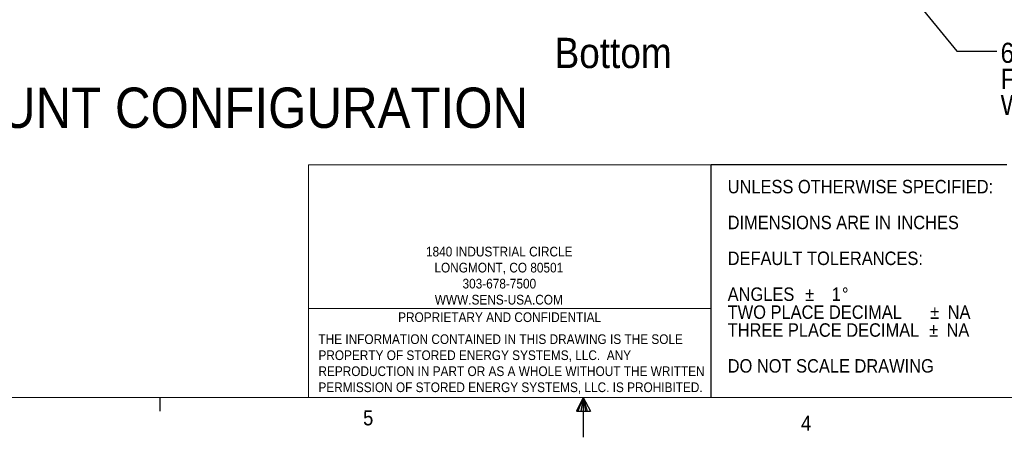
# Paper-space layout '2' of a CAD drawing. Header units: inches. Extents: x 1 to 109, y 1 to 85.
# Tile 6 of 71: x 38 to 68, y 1 to 14. Entities that reach past the tile are written whole.
import ezdxf

# ---------------------------------------------------------------- set-up
doc = ezdxf.new("R2010")
doc.units = ezdxf.units.IN
doc.header["$MEASUREMENT"] = 0
doc.layers.add('FORMAT', color=7, linetype='Continuous')
doc.styles.add('SLDTEXTSTYLE0', font='GOTHIC.TTF', dxfattribs={"width": 0.913})
doc.styles.add('SLDTEXTSTYLE1', font='GOTHIC.TTF', dxfattribs={"width": 0.913})
doc.styles.get("Standard").update_dxf_attribs({"font": 'GOTHIC.TTF'})
doc.dimstyles.new('SLDDIMSTYLE2', dxfattribs={"dimtxt": 0, "dimasz": 0.65, "dimexe": 0, "dimexo": 0.0625, "dimgap": 0, "dimtad": 0, "dimtih": 1, "dimtoh": 1, "dimdec": 0, "dimrnd": 1e-09, "dimzin": 0, "dimdsep": 46, "dimtxsty": 'STANDARD', "dimsah": 1, "dimcen": 0.09, "dimadec": 0, "dimazin": 0, "dimtfac": 0.65, "dimtdec": 0, "dimtofl": 0, "dimtmove": 0, "dimatfit": 3, "dimfxl": 1, "dimfrac": 2, "dimtolj": 1, "dimtzin": 0, "dimarcsym": 0})

# ---------------------------------------------------------------- blocks, each defined once
blk = doc.blocks.new('SW_NOTE_11')
at = {"layer": 'FORMAT', "color": 0, "ltscale": 5, "char_height": 0.3, "attachment_point": 1, "style": 'SLDTEXTSTYLE0'}
for s, insert in [('THE INFORMATION CONTAINED IN THIS DRAWING IS THE SOLE ', (0, 0.383)), ('PROPERTY OF STORED ENERGY SYSTEMS, LLC.  ANY ', (0, -0.114)), ('REPRODUCTION IN PART OR AS A WHOLE WITHOUT THE WRITTEN ', (0, -0.61)), ('PERMISSION OF STORED ENERGY SYSTEMS, LLC. IS PROHIBITED.', (0, -1.107))]:
    blk.add_mtext(s, dxfattribs=dict(at, insert=insert))
blk = doc.blocks.new('SW_NOTE_12')
at = {"layer": 'FORMAT', "color": 0, "ltscale": 5, "attachment_point": 1}
for s, insert, char_height, style in [('UNLESS OTHERWISE SPECIFIED:', (0, 0.532), 0.41667, 'SLDTEXTSTYLE0'), ('DIMENSIONS ARE IN ', (0, -0.579), 0.41667, 'SLDTEXTSTYLE0'), ('INCHES', (5.242, -0.579), 0.4167, 'SLDTEXTSTYLE1'), ('DEFAULT TOLERANCES:', (0, -1.69), 0.41667, 'SLDTEXTSTYLE0'), ('ANGLES  ', (0, -2.801), 0.4167, 'SLDTEXTSTYLE0'), ('%%p', (2.401, -2.801), 0.4167, 'SLDTEXTSTYLE0'), ('   1', (2.798, -2.801), 0.4167, 'SLDTEXTSTYLE0'), ('%%d', (3.541, -2.801), 0.4167, 'SLDTEXTSTYLE0'), ('TWO PLACE DECIMAL    ', (0, -3.357), 0.41667, 'SLDTEXTSTYLE0'), ('%%p', (6.278, -3.357), 0.4167, 'SLDTEXTSTYLE0'), (' NA', (6.675, -3.357), 0.4167, 'SLDTEXTSTYLE0'), ('THREE PLACE DECIMAL  ', (0, -3.912), 0.41667, 'SLDTEXTSTYLE0'), ('%%p', (6.242, -3.912), 0.4167, 'SLDTEXTSTYLE0'), (' NA', (6.639, -3.912), 0.4167, 'SLDTEXTSTYLE0'), ('DO NOT SCALE DRAWING', (0, -5.023), 0.41667, 'SLDTEXTSTYLE0')]:
    blk.add_mtext(s, dxfattribs=dict(at, insert=insert, char_height=char_height, style=style))
blk = doc.blocks.new('SW_NOTE_14')
at = {"layer": 'FORMAT', "color": 0, "ltscale": 5, "char_height": 0.3, "attachment_point": 2, "style": 'SLDTEXTSTYLE1'}
for s, insert in [('1840 INDUSTRIAL CIRCLE', (2.278, 0.383)), ('LONGMONT, CO 80501', (2.265, -0.114)), ('303-678-7500', (2.281, -0.61)), ('WWW.SENS-USA.COM', (2.265, -1.107))]:
    blk.add_mtext(s, dxfattribs=dict(at, insert=insert))
blk = doc.blocks.new('SW_NOTE_20')
at = {"layer": 'FORMAT', "color": 0, "ltscale": 5, "char_height": 0.625, "attachment_point": 1, "style": 'SLDTEXTSTYLE0'}
for s, insert in [('6 X ', (0.121, 0.266)), ('%%c', (1.552, 0.266)), (' .437 HOLE THRU', (2.495, 0.266)), ('FOR FLOOR MOUNTING', (0.121, -0.542)), ('WITH 3/8 IN HARDWARE', (0.121, -1.35))]:
    blk.add_mtext(s, dxfattribs=dict(at, insert=insert))

psp = doc.layouts.new('2')

# ---------------------------------------------------------------- linework, layer by layer
at = {"color": 1, "linetype": 'Continuous', "lineweight": 0, "ltscale": 5}
for p, q in [((59.0745, 9.2573), (46.5945, 9.2573)), ((46.5945, 9.2573), (46.5945, 2.053)), ((46.5945, 4.8075), (59.0745, 4.8075))]:
    psp.add_line(p, q, dxfattribs=at)
at = {"layer": 'FORMAT', "ltscale": 5}
for p, q in [((59.0745, 2.053), (59.0745, 9.2573)), ((68.2394, 9.2573), (59.0745, 9.2573)), ((41.9894, 2.053), (41.9894, 1.629)), ((55.1144, 2.053), (54.9045, 1.6249)), ((55.1144, 2.053), (54.9454, 1.6249)), ((55.1144, 2.053), (55.0428, 1.6249)), ((55.1144, 2.053), (55.335, 1.6249)), ((55.1144, 2.053), (55.2298, 1.6249)), ((55.1144, 2.053), (55.1791, 1.6249)), ((54.9045, 1.6249), (55.335, 1.6249))]:
    psp.add_line(p, q, dxfattribs=at)
at = {"layer": 'FORMAT', "lineweight": 0, "ltscale": 5}
psp.add_line((107.6144, 2.053), (2.6144, 2.053), dxfattribs=at)
at = {"layer": 'FORMAT', "color": 7, "ltscale": 5}
psp.add_line((55.1144, 2.053), (55.1144, 0.8145), dxfattribs=at)

# ---------------------------------------------------------------- block references
at = {"layer": 'FORMAT', "color": 1, "ltscale": 5}
psp.add_blockref('SW_NOTE_20', (67.9241, 12.7748), dxfattribs=at)
at = {"layer": 'FORMAT', "color": 7, "ltscale": 5}
for name, p in [('SW_NOTE_12', (59.5891, 8.2589)), ('SW_NOTE_14', (50.2318, 6.3358)), ('SW_NOTE_11', (46.9075, 3.6221))]:
    psp.add_blockref(name, p, dxfattribs=at)

# ---------------------------------------------------------------- texts
at = {"color": 7, "linetype": 'Continuous', "lineweight": 0, "ltscale": 5, "insert": (54.2259, 13.1932), "char_height": 0.9375, "attachment_point": 1, "style": 'SLDTEXTSTYLE1'}
psp.add_mtext('Bottom', dxfattribs=at)
at = {"layer": 'FORMAT', "color": 7, "ltscale": 5}
for s, insert, char_height, attachment_point, style in [('FLOOR MOUNT CONFIGURATION', (41.1529, 11.6508), 1.25, 2, 'SLDTEXTSTYLE1'), ('PROPRIETARY AND CONFIDENTIAL', (52.521, 4.6863), 0.3, 2, 'SLDTEXTSTYLE1'), ('5', (48.2903, 1.6544), 0.4688, 1, 'SLDTEXTSTYLE0'), ('4', (61.8606, 1.4877), 0.4688, 1, 'SLDTEXTSTYLE0')]:
    psp.add_mtext(s, dxfattribs=dict(at, insert=insert, char_height=char_height, attachment_point=attachment_point, style=style))

# ---------------------------------------------------------------- leaders
at = {"layer": 'FORMAT', "color": 1, "ltscale": 5}
psp.add_leader([(63.5326, 16.6482), (66.6938, 12.7748), (67.9241, 12.7748)], dimstyle='SLDDIMSTYLE2', dxfattribs=at)

doc.saveas('drawing.dxf')
